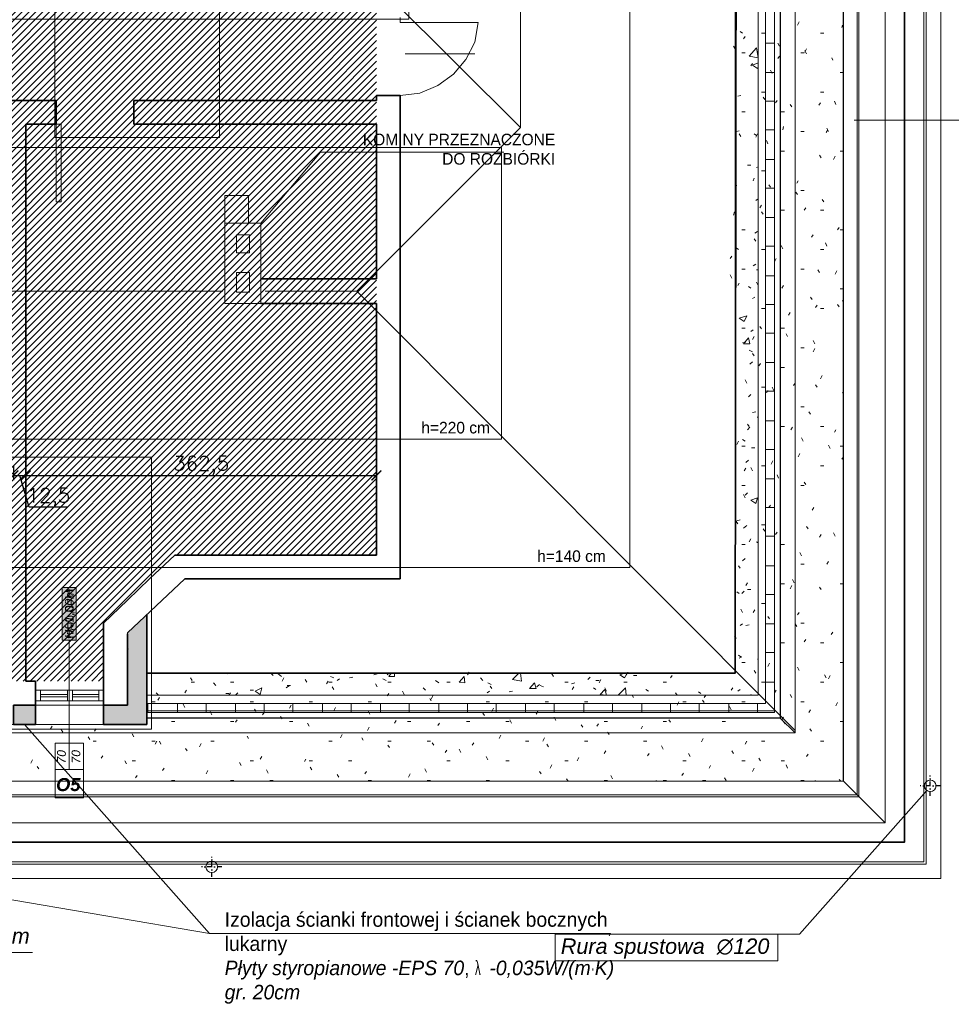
# Model space of a CAD drawing. Header units: millimetres. Extents: x -740 to 33545, y 5178 to 22494.
# Tile 61 of 250: x 10968 to 11931, y 5886 to 6903. Entities that reach past the tile are written whole.
import ezdxf
from ezdxf.lldxf.tags import DXFTag

# ---------------------------------------------------------------- set-up
doc = ezdxf.new("R2010")
doc.units = ezdxf.units.MM
doc.header["$MEASUREMENT"] = 0
doc.linetypes.add('AUSGEZOGEN', pattern=[0])
doc.linetypes.add('STRICHPUNKTX2', pattern=[2, 1, -0.5, 0, -0.5])
doc.layers.get('Defpoints').update_dxf_attribs({"color": 252})
doc.layers.add('_B___I__', color=252, linetype='AUSGEZOGEN')
for name, color, linetype, lineweight in [('A_istniejÄ…ce Ĺ›ciany', 252, 'Continuous', 35), ('A_izolacja', 252, 'Continuous', 9), ('A_l.przerywana', 252, 'ICAD_ISO03W100', 9), ('A_l.widokowa', 252, 'Continuous', 18), ('A_okna wymieniane', 252, 'Continuous', 15), ('A_opisy', 252, 'Continuous', 15), ('A_wymiarowanie', 252, 'Continuous', 9), ('k_wyburzenia widoczne', 252, 'PNEUMATIC2', 18), ('l. przerywana', 252, 'ICAD_ISO03W100', 9), ('l.przerywana', 252, 'ICAD_ISO03W100', 5), ('l.widokowa', 252, 'Continuous', 15), ('linia opisowa', 252, 'Continuous', 9), ('Nowe_820-G Rysunki Obrazki_Nr_piĂłra__101', 252, 'Continuous', 5), ('Nowe_820-G Rysunki Obrazki_Nr_piĂłra__19', 252, 'Continuous', 0), ('Nowe_820-G Rysunki Obrazki_Nr_piĂłra__22', 252, 'Continuous', 25), ('Nowe_820-G Rysunki Obrazki_Nr_piĂłra__23', 252, 'Continuous', 15), ('wymiarowanie', 252, 'Continuous', 9)]:
    doc.layers.add(name, color=color, linetype=linetype, lineweight=lineweight)
doc.layers.add('UWAGI_podĹ‚oga na legarachdo rozbiĂłrki', color=252, linetype='Continuous', lineweight=13, plot=False)
doc.styles.add('ARIALL', font='GOTHIC.TTF', dxfattribs={"height": 40})
doc.styles.add('styl1', font='arial.ttf', dxfattribs={"height": 15})
doc.styles.add('styl2', font='simplex.shx')
tags = doc.linetypes.add('ICAD_ISO03W100', pattern=[30, 12, -18]).pattern_tags.tags
tags[6:7] = [DXFTag(74, 4), DXFTag(75, 0), DXFTag(340, '0'), DXFTag(46, 1.0), DXFTag(50, 0.0), DXFTag(44, 0.0), DXFTag(45, 0.0)]
tags[4:5] = [DXFTag(74, 4), DXFTag(75, 0), DXFTag(340, '0'), DXFTag(46, 1.0), DXFTag(50, 0.0), DXFTag(44, 0.0), DXFTag(45, 0.0)]
doc.linetypes.add('PNEUMATIC2', pattern='A,0.5,-0.25,["//",Standard,S=0.2,R=0,X=-0.1,Y=-0.1],-0.25', length=1)
doc.dimstyles.new('Kopia I_1.100', dxfattribs={"dimtxt": 15, "dimasz": 10, "dimexe": 5, "dimexo": 1, "dimgap": 1.5, "dimtad": 1, "dimdec": 1, "dimrnd": 0.5, "dimtxsty": 'styl2', "dimblk": 'ARCHTICK', "dimcen": 5, "dimadec": 0, "dimazin": 0, "dimtfac": 1, "dimtdec": 1, "dimtmove": 0, "dimatfit": 3, "dimldrblk": 'ARCHTICK', "dimfxl": 0, "dimarcsym": 0})

# ---------------------------------------------------------------- blocks, each defined once
blk = doc.blocks.new('_ArchTick')
at = {"color": 0, "linetype": 'ByBlock', "const_width": 0.15}
blk.add_lwpolyline([(-0.5, -0.5), (0.5, 0.5)], dxfattribs=at)
blk = doc.blocks.new('*D1861')
at = {"layer": 'Defpoints', "color": 0}
for p in [(10961.5, 6451.3), (10974.2, 6451.3), (10974.2, 6432.5)]:
    blk.add_point(p, dxfattribs=at)
at = {"layer": 'wymiarowanie', "color": 0, "lineweight": -2}
for p, q in [((10961.5, 6442.5), (10961.5, 6427.5)), ((10974.2, 6442.5), (10974.2, 6427.5)), ((10961.5, 6432.5), (10974.2, 6432.5)), ((10977.7, 6399.6), (10967.8, 6432.5)), ((11017.3, 6399.6), (10977.7, 6399.6))]:
    blk.add_line(p, q, dxfattribs=at)
at = {"layer": 'wymiarowanie', "color": 0, "lineweight": -2, "xscale": 10, "yscale": 10, "zscale": 10, "rotation": 180}
blk.add_blockref('_ArchTick', (10961.5, 6432.5), dxfattribs=at)
at = {"layer": 'wymiarowanie', "color": 0, "lineweight": -2, "xscale": 10, "yscale": 10, "zscale": 10}
blk.add_blockref('_ArchTick', (10974.2, 6432.5), dxfattribs=at)
at = {"layer": 'wymiarowanie', "color": 0, "insert": (10997.5, 6409.6), "char_height": 15, "attachment_point": 5, "style": 'styl2'}
blk.add_mtext('12,5', dxfattribs=at)
blk = doc.blocks.new('*D1862')
at = {"layer": 'Defpoints', "color": 0}
for p in [(10974.2, 6451.3), (11336.5, 6448.4), (11336.5, 6432.5)]:
    blk.add_point(p, dxfattribs=at)
at = {"layer": 'wymiarowanie', "color": 0, "lineweight": -2}
for p, q in [((10974.2, 6442.5), (10974.2, 6427.5)), ((11336.5, 6442.5), (11336.5, 6427.5)), ((10974.2, 6432.5), (11336.5, 6432.5))]:
    blk.add_line(p, q, dxfattribs=at)
at = {"layer": 'wymiarowanie', "color": 0, "lineweight": -2, "xscale": 10, "yscale": 10, "zscale": 10, "rotation": 180}
blk.add_blockref('_ArchTick', (10974.2, 6432.5), dxfattribs=at)
at = {"layer": 'wymiarowanie', "color": 0, "lineweight": -2, "xscale": 10, "yscale": 10, "zscale": 10}
blk.add_blockref('_ArchTick', (11336.5, 6432.5), dxfattribs=at)
at = {"layer": 'wymiarowanie', "color": 0, "insert": (11155.4, 6442.6), "char_height": 15, "attachment_point": 5, "style": 'styl2'}
blk.add_mtext('362,5', dxfattribs=at)

msp = doc.modelspace()

# ---------------------------------------------------------------- hatches: boundary and pattern name
at = {"layer": 'A_izolacja'}
h = msp.add_hatch(dxfattribs=at)
h.set_pattern_fill('OCTAGON', color=256, scale=5, style=0)
h.set_pattern_definition([(315, (0, 1.45), (5.0000015, -1e-15), [2.05061, -5.02046]), (0, (1.45, 0), (5, 5), [2.1, -2.9]), (45, (3.55, 0), (6e-16, 5.0000015), [2.05061, -5.02046]), (135, (5, 3.55), (-5.0000015, 6e-16), [2.05061, -5.02046]), (225, (1.45, 5), (-1e-15, -5.0000015), [2.05061, -5.02046]), (270, (0, 3.55), (5, -5), [2.1, -2.9])])
h.paths.add_polyline_path([(10746.74, 6189.27), (10746.74, 6187.58), (10746.74, 6181.65), (10746.74, 6175.2), (10796.37, 6175.2), (10796.37, 6195.2), (10766.74, 6195.2), (10766.74, 6325.58), (10746.74, 6325.58), (10746.74, 6228.22), (10746.74, 6205.36), (10746.74, 6196.89)])
h.paths.add_polyline_path([(11054.61, 6175.2), (11099.16, 6175.2), (11099.16, 6181.65), (11099.16, 6187.58), (11099.16, 6189.27), (11099.16, 6196.89), (11099.16, 6205.36), (11099.16, 6228.22), (11099.16, 6288.56), (11079.16, 6269.7), (11079.16, 6254.46), (11079.16, 6195.2), (11054.61, 6195.2)])
h.paths.add_polyline_path([(10891.2, 6175.2), (10891.2, 6195.2), (10866.65, 6195.2), (10866.65, 6175.2)])
h.paths.add_polyline_path([(10984.33, 6175.2), (10984.33, 6195.2), (10961.47, 6195.2), (10961.47, 6175.2)])
at = {"layer": 'A_opisy', "ltscale": 0.3}
msp.add_hatch(color=256, dxfattribs=at).paths.add_polyline_path([(11011.74, 6316.75), (11011.74, 6262.2), (11026.35, 6262.2), (11026.35, 6316.75)])
msp.add_hatch(color=256, dxfattribs=at).paths.add_polyline_path([(11011.74, 6316.75), (11011.74, 6262.2), (11026.35, 6262.2), (11026.35, 6316.75)])
msp.add_hatch(color=256, dxfattribs=at).paths.add_polyline_path([(11011.74, 6316.75), (11011.74, 6262.2), (11026.35, 6262.2), (11026.35, 6316.75)])
msp.add_hatch(color=256, dxfattribs=at).paths.add_polyline_path([(11011.74, 6316.75), (11011.74, 6262.2), (11026.35, 6262.2), (11026.35, 6316.75)])
at = {"layer": 'UWAGI_podĹ‚oga na legarachdo rozbiĂłrki'}
h = msp.add_hatch(dxfattribs=at)
h.set_pattern_fill('ANSI31', color=256, scale=40, style=0)
h.paths.add_polyline_path([(10541.53, 6950.42), (10541.53, 6820.04), (11336.55, 6820.04), (11336.55, 6950.42), (11124.88, 6950.42), (11124.88, 7055.41), (11054.61, 7055.41), (11054.61, 6950.42)])
h = msp.add_hatch(dxfattribs=at)
h.set_pattern_fill('ANSI31', color=256, scale=40, style=0)
h.paths.add_polyline_path([(10566.08, 6820.04), (11336.55, 6820.04), (11336.55, 6350.14), (10566.08, 6350.14)])
h.paths.add_polyline_path([(11128.27, 6350.14), (10791.29, 6350.14), (10791.29, 6219.75), (11054.61, 6219.75), (11054.61, 6279.86)])

# ---------------------------------------------------------------- linework, layer by layer
at = {"layer": '_B___I__', "linetype": 'STRICHPUNKTX2', "ltscale": 5}
for p, q in [((11908.98, 6101.19), (11908.98, 6122.19)), ((11919.48, 6111.69), (11898.48, 6111.69)), ((11166.34, 6017.46), (11166.34, 6038.46)), ((11176.84, 6027.96), (11155.84, 6027.96))]:
    msp.add_line(p, q, dxfattribs=at)
at = {"layer": 'A_istniejÄ…ce Ĺ›ciany', "linetype": 'Continuous'}
for points in [[(11005.5, 6820.04), (10826.85, 6820.04)], [(11005.5, 6795.48), (11005.5, 6820.04)], [(11336.55, 6820.04), (11085.93, 6820.04)], [(11085.93, 6795.48), (11085.93, 6820.04)], [(11336.55, 6825.12), (11336.55, 6820.04)], [(11361.1, 6825.12), (11336.55, 6825.12)], [(11361.1, 6325.58), (11361.1, 6825.12)], [(10974.17, 6795.48), (11005.5, 6795.48)], [(10974.17, 6795.48), (10974.17, 6236.68)], [(11085.93, 6795.48), (11336.55, 6795.48)], [(11336.55, 6795.48), (11336.55, 6635.46)], [(11336.55, 6635.46), (11217.17, 6635.46)], [(11217.17, 6610.06), (11336.55, 6610.06)], [(11336.55, 6610.06), (11336.55, 6350.14)], [(11128.27, 6350.14), (11102.02, 6325.58)], [(11128.27, 6350.14), (11336.55, 6350.14)], [(11079.16, 6269.7), (11138.43, 6325.58)], [(11079.16, 6303.57), (11102.02, 6325.58)], [(11138.43, 6325.58), (11079.16, 6269.7)], [(11336.55, 6325.58), (11138.43, 6325.58)], [(11361.1, 6325.58), (11138.43, 6325.58)], [(11079.16, 6303.57), (11054.61, 6279.86)], [(11054.61, 6279.86), (11054.61, 6195.2)], [(10974.17, 6219.75), (10974.17, 6236.68)], [(10984.33, 6219.75), (10974.17, 6219.75)], [(10984.33, 6195.2), (10984.33, 6219.75)], [(10984.33, 6195.2), (10984.33, 6219.75)], [(10984.33, 6195.2), (10984.33, 6219.75)], [(10984.33, 6210.44), (10984.33, 6199.43)], [(10984.33, 6210.44), (10984.33, 6199.43)], [(10984.33, 6195.2), (10984.33, 6196.89)], [(10984.33, 6195.2), (10961.47, 6195.2)]]:
    msp.add_lwpolyline(points, dxfattribs=at)
at = {"layer": 'A_izolacja', "lineweight": 35}
msp.add_line((11054.61, 6195.2), (11054.61, 6175.2), dxfattribs=at)
for points in [[(11099.16, 6228.22), (11707.39, 6228.22), (11709.08, 7556.64), (11261.19, 7553.25), (11261.19, 7013.08), (11169.43, 7013.08)], [(11054.61, 6175.2), (11099.16, 6175.2), (11099.16, 6288.86)], [(11054.61, 6195.2), (11079.16, 6195.2), (11079.16, 6268.86)]]:
    msp.add_lwpolyline(points, dxfattribs=at)
msp.add_lwpolyline([(10961.47, 6195.2), (10984.33, 6195.2), (10984.33, 6175.2), (10961.47, 6175.2)], close=True, dxfattribs=at)
at = {"layer": 'A_l.przerywana', "lineweight": 35}
msp.add_lwpolyline([(8847.19, 7722.4), (8847.19, 6053.28), (11882.33, 6053.28), (11882.33, 7728.19), (11086.25, 7728.19), (11086.25, 7188.02), (9643.26, 7188.02), (9643.26, 7722.4)], close=True, dxfattribs=at)
at = {"layer": 'A_l.przerywana', "linetype": 'ICAD_ISO03W100', "lineweight": 13}
for points in [[(11819.15, 6116.46), (11819.15, 7665.01)], [(11862.33, 6073.28), (11862.33, 7665.01)], [(8910.37, 6116.46), (11819.15, 6116.46)], [(11819.15, 6116.46), (11862.33, 6073.28)], [(8867.19, 6073.28), (11819.15, 6073.28)]]:
    msp.add_lwpolyline(points, dxfattribs=at)
at = {"layer": 'A_l.przerywana', "ltscale": 0.5}
msp.add_lwpolyline([(10741.74, 6170.2), (11104.16, 6170.2), (11104.16, 6451.25), (10741.74, 6451.25)], close=True, dxfattribs=at)
at = {"layer": 'A_l.widokowa'}
for p in [(10796.37, 6175.2), (11061.38, 6175.2)]:
    msp.add_line(p, (11054.61, 6175.2), dxfattribs=at)
for points in [[(8809.69, 7759.9), (8809.69, 6015.78), (11919.83, 6015.78), (11919.83, 7765.69), (11048.75, 7765.69), (11048.75, 7225.52), (9680.76, 7225.52), (9680.76, 7759.9)], [(8824.69, 7744.9), (8824.69, 6030.78), (11904.83, 6030.78), (11904.83, 7750.69), (11063.75, 7750.69), (11063.75, 7210.52), (9665.76, 7210.52), (9665.76, 7744.9)], [(8827.19, 7742.4), (8827.19, 6033.28), (11902.33, 6033.28), (11902.33, 7748.19), (11066.25, 7748.19), (11066.25, 7208.02), (9663.26, 7208.02), (9663.26, 7742.4)], [(8894.25, 7675.33), (8894.25, 6100.34), (11835.26, 6100.34), (11835.26, 7681.13), (11133.32, 7681.13), (11133.32, 7140.95), (9596.19, 7140.95), (9596.19, 7675.33)], [(8896.25, 7673.33), (8896.25, 6102.34), (11833.26, 6102.34), (11833.26, 7679.13), (11135.32, 7679.13), (11135.32, 7138.95), (9594.19, 7138.95), (9594.19, 7673.33)]]:
    msp.add_lwpolyline(points, close=True, dxfattribs=at)
at = {"layer": 'A_okna wymieniane', "linetype": 'Continuous'}
for points in [[(10989.41, 6210.44), (10984.33, 6210.44)], [(11054.61, 6210.44), (10984.33, 6210.44)], [(10989.41, 6199.43), (10989.41, 6210.44)], [(10989.41, 6210.44), (10989.41, 6199.43)], [(10989.41, 6210.44), (11017.35, 6210.44)], [(11022.43, 6210.44), (11017.35, 6210.44)], [(11017.35, 6210.44), (11017.35, 6199.43)], [(11017.35, 6210.44), (11017.35, 6199.43)], [(11022.43, 6199.43), (11022.43, 6210.44)], [(11022.43, 6210.44), (11022.43, 6199.43)], [(11022.43, 6210.44), (11049.53, 6210.44)], [(11054.61, 6210.44), (11049.53, 6210.44)], [(11049.53, 6210.44), (11049.53, 6199.43)], [(11049.53, 6210.44), (11049.53, 6199.43)], [(11054.61, 6199.43), (11054.61, 6210.44)], [(11054.61, 6210.44), (11054.61, 6199.43)], [(10984.33, 6199.43), (10989.41, 6199.43)], [(10984.33, 6199.43), (11054.61, 6199.43)], [(11017.35, 6206.2), (10989.41, 6206.2)], [(10989.41, 6206.2), (10989.41, 6203.66)], [(10989.41, 6206.2), (10989.41, 6203.66)], [(11017.35, 6206.2), (10989.41, 6206.2)], [(10989.41, 6203.66), (11017.35, 6203.66)], [(10989.41, 6203.66), (11017.35, 6203.66)], [(11017.35, 6199.43), (10989.41, 6199.43)], [(11017.35, 6203.66), (11017.35, 6206.2)], [(11017.35, 6206.2), (11017.35, 6203.66)], [(11017.35, 6199.43), (11022.43, 6199.43)], [(11049.53, 6206.2), (11022.43, 6206.2)], [(11022.43, 6206.2), (11022.43, 6203.66)], [(11022.43, 6206.2), (11022.43, 6203.66)], [(11049.53, 6206.2), (11022.43, 6206.2)], [(11022.43, 6203.66), (11049.53, 6203.66)], [(11022.43, 6203.66), (11049.53, 6203.66)], [(11049.53, 6199.43), (11022.43, 6199.43)], [(11049.53, 6203.66), (11049.53, 6206.2)], [(11049.53, 6206.2), (11049.53, 6203.66)], [(11049.53, 6199.43), (11054.61, 6199.43)]]:
    msp.add_lwpolyline(points, dxfattribs=at)
at = {"layer": 'A_opisy'}
msp.add_line((11019.05, 6261.93), (11019.05, 6128.46), dxfattribs=at)
at = {"layer": 'A_opisy', "ltscale": 0.3}
for points in [[(11011.74, 6316.75), (11011.74, 6262.2), (11026.35, 6262.2), (11026.35, 6316.75)], [(11011.74, 6316.75), (11011.74, 6262.2), (11026.35, 6262.2), (11026.35, 6316.75)], [(11011.74, 6316.75), (11011.74, 6262.2), (11026.35, 6262.2), (11026.35, 6316.75)], [(11011.74, 6316.75), (11011.74, 6262.2), (11026.35, 6262.2), (11026.35, 6316.75)], [(11004.44, 6155.86), (11004.44, 6128.46), (11019.05, 6128.46), (11019.05, 6155.86)], [(11019.05, 6155.86), (11019.05, 6128.46), (11033.65, 6128.46), (11033.65, 6155.86)], [(11033.65, 6128.46), (11033.65, 6099.25), (11004.44, 6099.25), (11004.44, 6128.46)]]:
    msp.add_lwpolyline(points, close=True, dxfattribs=at)
at = {"layer": 'A_wymiarowanie'}
for p, q in [((12145.29, 6799.7), (11830.41, 6799.69)), ((11468.28, 6766.52), (11278.8, 6766.52))]:
    msp.add_line(p, q, dxfattribs=at)
at = {"layer": 'k_wyburzenia widoczne', "ltscale": 15}
for points in [[(11179.91, 6721.82), (11179.91, 6693.04)], [(11204.47, 6721.82), (11179.91, 6721.82)], [(11204.47, 6693.04), (11204.47, 6721.82)], [(11217.17, 6693.04), (11179.91, 6693.04)], [(11179.91, 6693.04), (11179.91, 6610.06)], [(11179.91, 6693.04), (11204.47, 6693.04)], [(11217.17, 6610.06), (11217.17, 6693.04)], [(11191.77, 6662.56), (11191.77, 6681.18)], [(11191.77, 6681.18), (11205.31, 6681.18)], [(11205.31, 6681.18), (11205.31, 6662.56)], [(11205.31, 6662.56), (11191.77, 6662.56)], [(11191.77, 6621.92), (11191.77, 6642.24)], [(11191.77, 6642.24), (11205.31, 6642.24)], [(11205.31, 6642.24), (11205.31, 6621.92)], [(11217.17, 6635.46), (11217.17, 6610.06)], [(11205.31, 6621.92), (11191.77, 6621.92)], [(11179.91, 6610.06), (11217.17, 6610.06)]]:
    msp.add_lwpolyline(points, dxfattribs=at)
at = {"layer": 'l. przerywana', "ltscale": 0.2}
for centre in [(11908.98, 6111.69), (11166.34, 6027.96)]:
    msp.add_circle(centre, 6, dxfattribs=at)
at = {"layer": 'l.przerywana'}
for p, q in [((11485.33, 6791.9), (11485.33, 7331.19)), ((11200.47, 7076.76), (11485.33, 6791.9)), ((11485.33, 6791.9), (11316.27, 6622.85)), ((11177.65, 6622.85), (10552.97, 6622.85)), ((11316.27, 6622.85), (11769.34, 6168.93))]:
    msp.add_line(p, q, dxfattribs=at)
msp.add_lwpolyline([(9904.19, 7702.4), (8867.19, 7702.4), (8867.19, 6073.28), (11862.33, 6073.28), (11862.33, 7708.19), (11106.25, 7708.19), (11106.25, 7168.02), (9904.19, 7168.02), (9904.19, 7702.4), (8867.19, 7702.4)], dxfattribs=at)
msp.add_lwpolyline([(9904.19, 7702.4), (8867.19, 7702.4), (8867.19, 6073.28), (11862.33, 6073.28), (11862.33, 7708.19), (11106.25, 7708.19), (11106.25, 7168.02), (9904.19, 7168.02), (9904.19, 7702.4), (8867.19, 7702.4)], dxfattribs=at)
for points in [[(8910.51, 7659.07), (8910.51, 6116.61), (11819, 6116.61), (11819, 7664.86), (11149.58, 7664.86), (11149.58, 7124.69), (9860.86, 7124.69), (9860.86, 7659.07)], [(9131.06, 7438.52), (9131.06, 6337.16), (11598.45, 6337.16), (11598.45, 7444.31), (11370.13, 7444.31), (11370.13, 6904.14), (9353.84, 6904.14), (9353.84, 7438.52)], [(9263.86, 6771.34), (9263.86, 6469.96), (11465.65, 6469.96), (11465.65, 6771.34)]]:
    msp.add_lwpolyline(points, close=True, dxfattribs=at)
at = {"layer": 'l.przerywana', "ltscale": 0.5}
msp.add_lwpolyline([(11004.21, 7104.96), (11174.43, 7104.96), (11174.43, 6781.76), (11004.21, 6781.76)], close=True, dxfattribs=at)
at = {"layer": 'l.widokowa', "linetype": 'Continuous', "lineweight": 9}
msp.add_line((11316.27, 6622.85), (11221.6, 6622.85), dxfattribs=at)
at = {"layer": 'Nowe_820-G Rysunki Obrazki_Nr_piĂłra__101', "linetype": 'Continuous', "lineweight": 5}
for points in [[(11769.19, 6166.41), (11769.19, 7615.06)], [(11748.03, 7593.89), (11748.03, 6187.58)], [(11738.71, 7584.58), (11738.71, 6196.89)], [(11731.09, 7576.11), (11731.09, 6205.36)], [(11361.1, 6900.47), (11441.53, 6900.47)], [(11441.53, 6900.47), (11438.15, 6880.15)], [(11712.47, 6891.16), (11715.01, 6889.46)], [(11438.15, 6880.15), (11428.83, 6862.37)], [(11738.71, 6879.3), (11748.03, 6879.3)], [(11721.78, 6865.76), (11729.4, 6874.22)], [(11731.09, 6864.06), (11729.4, 6874.22)], [(11366.18, 6868.3), (11438.15, 6868.3)], [(11428.83, 6862.37), (11416.13, 6847.13)], [(11721.78, 6865.76), (11731.09, 6864.06)], [(11725.17, 6856.44), (11731.09, 6858.98)], [(11725.17, 6856.44), (11730.25, 6853.06)], [(11730.25, 6853.06), (11731.09, 6853.9)], [(11738.71, 6848.82), (11748.03, 6848.82)], [(11416.13, 6847.13), (11400.05, 6835.28)], [(11400.05, 6835.28), (11381.42, 6827.66)], [(11381.42, 6827.66), (11361.1, 6825.12)], [(11709.93, 6824.27), (11713.31, 6825.12)], [(11738.71, 6819.19), (11748.03, 6819.19)], [(11708.23, 6787.86), (11711.62, 6788.71)], [(11738.71, 6789.56), (11748.03, 6789.56)], [(11707.39, 6785.32), (11708.23, 6786.17)], [(11707.39, 6784.48), (11708.23, 6786.17)], [(11726.86, 6785.32), (11729.4, 6783.63)], [(11738.71, 6759.08), (11748.03, 6759.08)], [(11720.09, 6753.15), (11723.47, 6753.15)], [(11729.4, 6750.61), (11731.09, 6751.46)], [(11707.39, 6732.83), (11709.08, 6731.98)], [(11738.71, 6729.44), (11748.03, 6729.44)], [(11728.55, 6716.74), (11731.09, 6718.44)], [(11738.71, 6698.96), (11748.03, 6698.96)], [(11727.71, 6682.88), (11730.25, 6684.57)], [(11708.23, 6667.64), (11710.77, 6665.94)], [(11738.71, 6669.33), (11748.03, 6669.33)], [(11708.23, 6644.78), (11707.39, 6649.01)], [(11707.39, 6644.78), (11708.23, 6644.78)], [(11726.01, 6649.01), (11728.55, 6650.7)], [(11729.4, 6644.78), (11731.09, 6644.78)], [(11738.71, 6638.85), (11748.03, 6638.85)], [(11720.93, 6627.84), (11723.47, 6626.15)], [(11725.17, 6615.14), (11727.71, 6616.84)], [(11738.71, 6609.22), (11748.03, 6609.22)], [(11711.62, 6594.82), (11719.24, 6597.36)], [(11711.62, 6594.82), (11716.7, 6591.44)], [(11716.7, 6591.44), (11719.24, 6597.36)], [(11715.85, 6568.58), (11720.93, 6574.5)], [(11722.63, 6568.58), (11720.93, 6574.5)], [(11723.47, 6581.28), (11726.01, 6582.97)], [(11738.71, 6579.58), (11748.03, 6579.58)], [(11715.01, 6569.42), (11718.39, 6570.27)], [(11715.85, 6568.58), (11722.63, 6568.58)], [(11721.78, 6561.8), (11725.17, 6560.11)], [(11722.63, 6547.41), (11725.17, 6549.95)], [(11738.71, 6549.1), (11748.03, 6549.1)], [(11720.93, 6513.54), (11723.47, 6516.08)], [(11738.71, 6519.47), (11748.03, 6519.47)], [(11725.17, 6497.46), (11728.55, 6498.3)], [(11730.25, 6492.38), (11731.09, 6493.22)], [(11730.25, 6492.38), (11731.09, 6492.38)], [(11720.09, 6479.68), (11722.63, 6482.22)], [(11738.71, 6488.99), (11748.03, 6488.99)], [(11715.01, 6469.52), (11717.55, 6467.82)], [(11724.32, 6461.05), (11727.71, 6461.05)], [(11738.71, 6459.36), (11748.03, 6459.36)], [(11718.39, 6445.81), (11720.93, 6448.35)], [(11738.71, 6428.88), (11748.03, 6428.88)], [(11717.55, 6411.94), (11720.09, 6414.48)], [(11723.47, 6406.86), (11730.25, 6409.4)], [(11723.47, 6406.86), (11728.55, 6403.48)], [(11728.55, 6403.48), (11730.25, 6409.4)], [(11738.71, 6399.24), (11748.03, 6399.24)], [(11709.08, 6385.7), (11712.47, 6386.54)], [(11715.85, 6378.08), (11719.24, 6380.62)], [(11729.4, 6363.68), (11731.09, 6362.84)], [(11738.71, 6369.61), (11748.03, 6369.61)], [(11715.01, 6344.21), (11717.55, 6346.75)], [(11738.71, 6339.13), (11748.03, 6339.13)], [(11709.08, 6312.04), (11711.62, 6310.34)], [(11714.16, 6310.34), (11716.7, 6312.88)], [(11720.09, 6314.58), (11723.47, 6314.58)], [(11738.71, 6309.5), (11748.03, 6309.5)], [(11712.47, 6277.32), (11715.01, 6279.02)], [(11738.71, 6279.02), (11748.03, 6279.02)], [(11718.39, 6277.32), (11721.78, 6278.17)], [(11079.16, 6266.32), (11079.16, 6236.68)], [(11738.71, 6249.38), (11748.03, 6249.38)], [(11710.77, 6246.84), (11713.31, 6245.15)], [(11711.62, 6243.46), (11714.16, 6245.15)], [(11730.25, 6242.61), (11731.09, 6242.61)], [(11182.45, 6228.22), (11183.3, 6227.37)], [(11227.33, 6228.22), (11229.87, 6225.68)], [(11347.55, 6226.52), (11349.25, 6228.22)], [(11349.25, 6224.83), (11351.79, 6228.22)], [(11355.17, 6224.83), (11355.17, 6228.22)], [(11477.09, 6221.44), (11483.87, 6228.22)], [(11486.41, 6219.75), (11485.56, 6228.22)], [(11588.01, 6226.52), (11593.09, 6228.22)], [(11593.09, 6223.14), (11595.63, 6228.22)], [(11168.06, 6218.06), (11170.6, 6215.52)], [(11234.95, 6227.37), (11238.33, 6224.83)], [(11289.13, 6224.83), (11292.52, 6223.14)], [(11295.91, 6220.6), (11298.45, 6222.29)], [(11308.61, 6223.14), (11311.99, 6223.98)], [(11334.01, 6226.52), (11337.39, 6227.37)], [(11343.32, 6222.29), (11346.71, 6220.6)], [(11349.25, 6224.83), (11355.17, 6224.83)], [(11397.51, 6220.6), (11400.89, 6218.06)], [(11422.06, 6218.9), (11427.14, 6224.83)], [(11422.06, 6218.9), (11427.99, 6218.06)], [(11427.99, 6218.06), (11427.14, 6224.83)], [(11444.07, 6223.14), (11446.61, 6220.6)], [(11451.69, 6218.06), (11455.08, 6216.36)], [(11477.09, 6221.44), (11486.41, 6219.75)], [(11494.87, 6212.13), (11499.95, 6218.06)], [(11501.65, 6212.13), (11499.95, 6218.06)], [(11538.05, 6217.21), (11541.44, 6218.06)], [(11554.99, 6221.44), (11557.53, 6223.98)], [(11563.45, 6220.6), (11566.84, 6220.6)], [(11588.01, 6226.52), (11593.09, 6223.14)], [(11602.4, 6225.68), (11605.79, 6225.68)], [(11738.71, 6218.9), (11748.03, 6218.9)], [(11108.79, 6207.9), (11111.33, 6205.36)], [(11180.76, 6207.05), (11184.15, 6207.05)], [(11190.92, 6205.36), (11193.46, 6207.9)], [(11206.16, 6210.44), (11209.55, 6210.44)], [(11211.24, 6209.59), (11218.01, 6212.98)], [(11211.24, 6209.59), (11216.32, 6206.2)], [(11216.32, 6206.2), (11218.01, 6212.98)], [(11243.41, 6212.98), (11246.8, 6215.52)], [(11244.26, 6215.52), (11247.65, 6215.52)], [(11384.81, 6212.98), (11387.35, 6210.44)], [(11450.85, 6207.9), (11453.39, 6209.59)], [(11473.71, 6208.74), (11477.09, 6209.59)], [(11494.87, 6212.13), (11501.65, 6212.13)], [(11502.49, 6213.82), (11505.03, 6216.36)], [(11505.88, 6215.52), (11509.27, 6213.82)], [(11560.91, 6212.98), (11563.45, 6211.28)], [(11567.69, 6206.2), (11572.77, 6211.28)], [(11574.46, 6205.36), (11572.77, 6211.28)], [(11586.31, 6205.36), (11593.93, 6212.98)], [(11594.78, 6205.36), (11593.93, 6212.98)], [(11615.1, 6211.28), (11617.64, 6209.59)], [(11669.29, 6208.74), (11671.83, 6207.05)], [(11709.93, 6209.59), (11712.47, 6211.28)], [(11731.09, 6205.36), (11099.16, 6205.36)], [(11738.71, 6196.89), (11099.16, 6196.89)], [(11100.33, 6187.58), (11100.33, 6196.89)], [(11130.81, 6187.58), (11130.81, 6196.89)], [(11160.44, 6187.58), (11160.44, 6196.89)], [(11190.92, 6187.58), (11190.92, 6196.89)], [(11220.55, 6187.58), (11220.55, 6196.89)], [(11250.19, 6187.58), (11250.19, 6196.89)], [(11280.67, 6187.58), (11280.67, 6196.89)], [(11310.3, 6187.58), (11310.3, 6196.89)], [(11340.78, 6187.58), (11340.78, 6196.89)], [(11370.41, 6187.58), (11370.41, 6196.89)], [(11400.89, 6187.58), (11400.89, 6196.89)], [(11430.53, 6187.58), (11430.53, 6196.89)], [(11460.16, 6187.58), (11460.16, 6196.89)], [(11490.64, 6187.58), (11490.64, 6196.89)], [(11520.27, 6187.58), (11520.27, 6196.89)], [(11550.75, 6187.58), (11550.75, 6196.89)], [(11567.69, 6206.2), (11574.46, 6205.36)], [(11580.39, 6187.58), (11580.39, 6196.89)], [(11610.87, 6187.58), (11610.87, 6196.89)], [(11640.5, 6187.58), (11640.5, 6196.89)], [(11670.13, 6187.58), (11670.13, 6196.89)], [(11700.61, 6187.58), (11700.61, 6196.89)], [(11723.47, 6206.2), (11725.17, 6205.36)], [(11730.25, 6187.58), (11730.25, 6196.89)], [(11054.61, 6195.2), (10984.33, 6195.2)], [(11099.16, 6189.27), (11748.03, 6189.27)], [(11748.03, 6187.58), (11099.16, 6187.58)], [(11753.95, 6181.65), (11769.19, 6166.41)], [(8960.32, 6166.41), (11769.19, 6166.41)]]:
    msp.add_lwpolyline(points, dxfattribs=at)
at = {"layer": 'Nowe_820-G Rysunki Obrazki_Nr_piĂłra__19', "linetype": 'Continuous', "lineweight": 0}
for points in [[(11773.43, 6901.32), (11771.73, 6897.93)], [(11734.48, 6889.46), (11737.87, 6889.46)], [(11795.44, 6889.46), (11798.83, 6889.46)], [(11818.3, 6897.93), (11817.45, 6895.39)], [(11717.55, 6886.08), (11715.85, 6883.54)], [(11753.11, 6875.92), (11751.41, 6879.3)], [(11707.39, 6873.38), (11705.69, 6875.92)], [(11714.16, 6869.14), (11717.55, 6869.14)], [(11775.12, 6869.14), (11778.51, 6869.14)], [(11781.05, 6873.38), (11779.35, 6869.99)], [(11781.05, 6868.3), (11779.35, 6871.68)], [(11753.11, 6865.76), (11751.41, 6863.22)], [(11808.14, 6861.52), (11807.29, 6864.06)], [(11725.17, 6858.14), (11723.47, 6855.6)], [(11745.49, 6847.98), (11743.79, 6851.36)], [(11815.76, 6848.82), (11819.15, 6848.82)], [(11734.48, 6828.5), (11737.87, 6828.5)], [(11795.44, 6828.5), (11798.83, 6828.5)], [(11737.87, 6820.88), (11736.17, 6823.42)], [(11750.57, 6820.04), (11748.87, 6817.5)], [(11811.53, 6815.8), (11809.83, 6819.19)], [(11714.16, 6808.18), (11717.55, 6808.18)], [(11754.8, 6808.18), (11758.19, 6808.18)], [(11765.81, 6813.26), (11764.11, 6815.8)], [(11795.44, 6817.5), (11793.75, 6814.96)], [(11757.34, 6792.94), (11756.49, 6789.56)], [(11775.12, 6787.86), (11778.51, 6787.86)], [(11803.06, 6789.56), (11801.37, 6787.02)], [(11803.91, 6787.86), (11802.21, 6791.25)], [(11713.31, 6782.78), (11711.62, 6785.32)], [(11730.25, 6785.32), (11728.55, 6781.94)], [(11741.25, 6775.16), (11739.56, 6778.55)], [(11754.8, 6767.54), (11758.19, 6767.54)], [(11815.76, 6767.54), (11819.15, 6767.54)], [(11796.29, 6760.77), (11794.59, 6763.31)], [(11810.68, 6762.46), (11808.99, 6759.08)], [(11734.48, 6747.22), (11737.87, 6747.22)], [(11726.86, 6739.6), (11726.01, 6737.06)], [(11772.58, 6737.06), (11770.89, 6734.52)], [(11743.79, 6730.29), (11742.1, 6732.83)], [(11775.12, 6726.9), (11778.51, 6726.9)], [(11771.73, 6722.67), (11770.04, 6725.21)], [(11798.83, 6715.05), (11797.13, 6717.59)], [(11734.48, 6711.66), (11732.79, 6709.12)], [(11754.8, 6706.58), (11758.19, 6706.58)], [(11780.2, 6709.12), (11778.51, 6706.58)], [(11795.44, 6706.58), (11798.83, 6706.58)], [(11706.54, 6704.89), (11705.69, 6701.5)], [(11736.17, 6702.35), (11734.48, 6704.89)], [(11714.16, 6686.26), (11717.55, 6686.26)], [(11814.91, 6688.8), (11813.22, 6686.26)], [(11815.76, 6686.26), (11819.15, 6686.26)], [(11728.55, 6674.41), (11726.86, 6676.95)], [(11787.82, 6681.18), (11786.13, 6678.64)], [(11734.48, 6665.94), (11737.87, 6665.94)], [(11756.49, 6666.79), (11754.8, 6670.18)], [(11795.44, 6665.94), (11798.83, 6665.94)], [(11802.21, 6669.33), (11800.52, 6672.72)], [(11704, 6659.17), (11702.31, 6656.63)], [(11749.72, 6656.63), (11748.03, 6653.24)], [(11714.16, 6645.62), (11717.55, 6645.62)], [(11775.12, 6645.62), (11778.51, 6645.62)], [(11794.59, 6642.24), (11792.9, 6644.78)], [(11704, 6636.31), (11702.31, 6639.7)], [(11812.37, 6643.93), (11810.68, 6640.54)], [(11711.62, 6631.23), (11709.93, 6628.69)], [(11731.09, 6628.69), (11729.4, 6632.08)], [(11757.34, 6628.69), (11755.65, 6626.15)], [(11815.76, 6625.3), (11819.15, 6625.3)], [(11786.97, 6614.3), (11785.28, 6616.84)], [(11819.15, 6615.14), (11818.3, 6612.6)], [(11734.48, 6604.98), (11737.87, 6604.98)], [(11792.05, 6608.37), (11790.36, 6605.83)], [(11795.44, 6604.98), (11798.83, 6604.98)], [(11814.91, 6606.68), (11813.22, 6609.22)], [(11764.11, 6600.75), (11762.42, 6598.21)], [(11714.16, 6584.66), (11717.55, 6584.66)], [(11734.48, 6583.82), (11732.79, 6586.36)], [(11754.8, 6584.66), (11758.19, 6584.66)], [(11726.86, 6576.2), (11725.17, 6572.81)], [(11761.57, 6576.2), (11759.88, 6578.74)], [(11775.12, 6564.34), (11778.51, 6564.34)], [(11789.51, 6568.58), (11787.82, 6571.96)], [(11789.51, 6563.5), (11787.82, 6560.11)], [(11726.86, 6555.88), (11725.17, 6558.42)], [(11733.63, 6548.26), (11731.94, 6545.72)], [(11754.8, 6544.02), (11758.19, 6544.02)], [(11797.13, 6535.56), (11795.44, 6532.17)], [(11719.24, 6527.94), (11717.55, 6531.32)], [(11734.48, 6523.7), (11737.87, 6523.7)], [(11747.18, 6520.32), (11745.49, 6523.7)], [(11769.19, 6527.94), (11767.5, 6525.4)], [(11792.05, 6523.7), (11790.36, 6526.24)], [(11741.25, 6520.32), (11739.56, 6517.78)], [(11819.15, 6516.93), (11818.3, 6518.62)], [(11775.12, 6503.38), (11778.51, 6503.38)], [(11785.28, 6495.76), (11783.59, 6498.3)], [(11721.78, 6483.06), (11720.09, 6485.6)], [(11754.8, 6483.06), (11758.19, 6483.06)], [(11766.65, 6482.22), (11764.96, 6479.68)], [(11795.44, 6483.06), (11798.83, 6483.06)], [(11811.53, 6479.68), (11809.83, 6477.14)], [(11710.77, 6467.82), (11709.08, 6464.44)], [(11714.16, 6462.74), (11717.55, 6462.74)], [(11777.66, 6467.82), (11775.97, 6471.21)], [(11805.6, 6460.2), (11803.91, 6463.59)], [(11815.76, 6462.74), (11819.15, 6462.74)], [(11774.27, 6455.12), (11772.58, 6451.74)], [(11819.15, 6451.74), (11817.45, 6449.2)], [(11734.48, 6442.42), (11737.87, 6442.42)], [(11746.33, 6447.5), (11744.64, 6444.12)], [(11795.44, 6442.42), (11798.83, 6442.42)], [(11718.39, 6439.88), (11716.7, 6437.34)], [(11725.17, 6437.34), (11723.47, 6440.73)], [(11752.26, 6429.72), (11750.57, 6433.11)], [(11714.16, 6422.1), (11717.55, 6422.1)], [(11775.12, 6422.1), (11778.51, 6422.1)], [(11780.2, 6422.95), (11778.51, 6425.49)], [(11717.55, 6409.4), (11715.85, 6412.79)], [(11743.79, 6401.78), (11742.1, 6399.24)], [(11788.67, 6399.24), (11786.97, 6396.7)], [(11709.93, 6382.31), (11708.23, 6384.85)], [(11734.48, 6381.46), (11737.87, 6381.46)], [(11737.87, 6374.69), (11736.17, 6377.23)], [(11750.57, 6373.84), (11748.87, 6371.3)], [(11782.74, 6377.23), (11781.05, 6379.77)], [(11796.29, 6371.3), (11794.59, 6368.76)], [(11810.68, 6369.61), (11808.99, 6373)], [(11714.16, 6361.14), (11717.55, 6361.14)], [(11723.47, 6367.07), (11721.78, 6363.68)], [(11754.8, 6361.14), (11758.19, 6361.14)], [(11775.97, 6349.29), (11774.27, 6352.68)], [(11775.12, 6340.82), (11778.51, 6340.82)], [(11803.91, 6343.36), (11802.21, 6340.82)], [(11712.47, 6336.59), (11710.77, 6339.13)], [(11720.09, 6321.35), (11718.39, 6318.81)], [(11754.8, 6320.5), (11758.19, 6320.5)], [(11768.35, 6321.35), (11766.65, 6324.74)], [(11815.76, 6320.5), (11819.15, 6320.5)], [(11765.81, 6318.81), (11764.11, 6315.42)], [(11796.29, 6314.58), (11794.59, 6317.12)], [(11734.48, 6300.18), (11737.87, 6300.18)], [(11715.01, 6290.87), (11713.31, 6294.26)], [(11727.71, 6293.41), (11726.01, 6290.87)], [(11773.43, 6290.87), (11771.73, 6288.33)], [(11742.95, 6284.1), (11741.25, 6286.64)], [(11770.89, 6276.48), (11769.19, 6279.02)], [(11775.12, 6279.86), (11778.51, 6279.86)], [(11808.14, 6270.55), (11806.45, 6268.01)], [(11708.23, 6263.78), (11706.54, 6266.32)], [(11754.8, 6259.54), (11758.19, 6259.54)], [(11780.2, 6262.93), (11778.51, 6260.39)], [(11795.44, 6259.54), (11798.83, 6259.54)], [(11080.01, 6252.77), (11079.16, 6254.46)], [(11714.16, 6239.22), (11717.55, 6239.22)], [(11742.95, 6238.38), (11741.25, 6234.99)], [(11815.76, 6239.22), (11819.15, 6239.22)], [(11432.22, 6229.06), (11430.53, 6226.52)], [(11596.47, 6229.06), (11594.78, 6225.68)], [(11728.55, 6228.22), (11726.86, 6230.76)], [(11773.43, 6230.76), (11771.73, 6234.14)], [(11146.05, 6220.6), (11144.35, 6223.14)], [(11145.2, 6218.9), (11148.59, 6218.9)], [(11185.84, 6218.9), (11189.23, 6218.9)], [(11240.87, 6223.14), (11239.18, 6219.75)], [(11264.58, 6218.9), (11262.89, 6221.44)], [(11286.59, 6219.75), (11284.9, 6217.21)], [(11287.44, 6218.9), (11290.83, 6218.9)], [(11348.4, 6218.9), (11351.79, 6218.9)], [(11409.36, 6218.9), (11412.75, 6218.9)], [(11519.43, 6224.83), (11517.73, 6227.37)], [(11531.28, 6218.9), (11534.67, 6218.9)], [(11568.53, 6221.44), (11566.84, 6218.06)], [(11592.24, 6218.9), (11595.63, 6218.9)], [(11632.88, 6218.9), (11636.27, 6218.9)], [(11642.19, 6225.68), (11640.5, 6223.14)], [(11734.48, 6218.9), (11737.87, 6218.9)], [(11795.44, 6218.9), (11798.83, 6218.9)], [(11801.37, 6223.14), (11799.67, 6226.52)], [(11805.6, 6225.68), (11803.91, 6222.29)], [(11140.12, 6210.44), (11138.43, 6207.9)], [(11185.84, 6207.9), (11184.15, 6205.36)], [(11292.52, 6211.28), (11290.83, 6213.82)], [(11337.39, 6213.82), (11335.7, 6217.21)], [(11349.25, 6207.05), (11347.55, 6204.51)], [(11365.33, 6206.2), (11363.64, 6209.59)], [(11455.93, 6212.13), (11454.23, 6214.67)], [(11540.59, 6213.82), (11538.9, 6211.28)], [(11574.46, 6209.59), (11572.77, 6212.98)], [(11647.27, 6205.36), (11645.58, 6207.9)], [(11704.85, 6212.98), (11703.15, 6210.44)], [(11749.72, 6210.44), (11748.03, 6207.9)], [(11104.56, 6198.58), (11107.95, 6198.58)], [(11112.18, 6202.82), (11110.49, 6200.28)], [(11206.16, 6198.58), (11209.55, 6198.58)], [(11267.12, 6198.58), (11270.51, 6198.58)], [(11328.08, 6198.58), (11331.47, 6198.58)], [(11393.27, 6199.43), (11391.58, 6201.97)], [(11394.97, 6204.51), (11393.27, 6201.12)], [(11450, 6198.58), (11453.39, 6198.58)], [(11510.96, 6198.58), (11514.35, 6198.58)], [(11551.6, 6198.58), (11554.99, 6198.58)], [(11602.4, 6202.82), (11600.71, 6205.36)], [(11648.97, 6198.58), (11647.27, 6195.2)], [(11653.2, 6198.58), (11656.59, 6198.58)], [(11675.21, 6197.74), (11673.52, 6200.28)], [(11676.91, 6205.36), (11675.21, 6202.82)], [(11714.16, 6198.58), (11717.55, 6198.58)], [(11765.81, 6202.82), (11764.11, 6206.2)], [(11775.12, 6198.58), (11778.51, 6198.58)], [(11813.22, 6197.74), (11811.53, 6194.35)], [(11138.43, 6192.66), (11136.73, 6196.04)], [(11166.37, 6185.04), (11164.67, 6188.42)], [(11212.09, 6188.42), (11210.39, 6190.96)], [(11220.55, 6187.58), (11218.86, 6185.04)], [(11248.49, 6195.2), (11246.8, 6191.81)], [(11294.21, 6192.66), (11292.52, 6189.27)], [(11329.77, 6185.88), (11328.08, 6189.27)], [(11448.31, 6184.19), (11446.61, 6186.73)], [(11457.62, 6191.81), (11455.93, 6188.42)], [(11503.34, 6188.42), (11501.65, 6185.88)], [(11703.15, 6190.12), (11701.46, 6193.5)], [(11785.28, 6190.12), (11783.59, 6187.58)], [(11124.88, 6178.26), (11128.27, 6178.26)], [(11185.84, 6178.26), (11189.23, 6178.26)], [(11192.61, 6179.96), (11190.92, 6177.42)], [(11239.18, 6180.8), (11237.49, 6183.34)], [(11246.8, 6178.26), (11250.19, 6178.26)], [(11267.12, 6173.18), (11265.43, 6176.57)], [(11356.87, 6179.11), (11355.17, 6176.57)], [(11368.72, 6178.26), (11372.11, 6178.26)], [(11401.74, 6176.57), (11400.05, 6174.03)], [(11429.68, 6178.26), (11433.07, 6178.26)], [(11470.32, 6178.26), (11473.71, 6178.26)], [(11476.25, 6176.57), (11474.55, 6179.96)], [(11521.97, 6179.11), (11520.27, 6182.5)], [(11571.92, 6178.26), (11575.31, 6178.26)], [(11632.88, 6178.26), (11636.27, 6178.26)], [(11640.5, 6177.42), (11638.81, 6179.96)], [(11693.84, 6178.26), (11697.23, 6178.26)], [(11757.34, 6182.5), (11755.65, 6179.96)], [(11759.03, 6175.72), (11757.34, 6178.26)], [(11815.76, 6178.26), (11819.15, 6178.26)], [(11001.27, 6173.18), (10999.57, 6170.64)], [(11012.27, 6167.26), (11010.58, 6169.8)], [(11046.99, 6170.64), (11045.29, 6168.1)], [(11328.93, 6172.34), (11327.23, 6168.95)], [(11549.91, 6172.34), (11548.21, 6174.88)], [(11565.99, 6175.72), (11564.3, 6173.18)], [(11577, 6164.72), (11575.31, 6167.26)], [(11611.71, 6173.18), (11610.02, 6170.64)], [(11786.13, 6168.1), (11784.43, 6170.64)], [(11040.21, 6159.64), (11038.52, 6162.18)], [(11043.6, 6157.94), (11046.99, 6157.94)], [(11085.93, 6162.18), (11084.24, 6165.56)], [(11104.56, 6157.94), (11107.95, 6157.94)], [(11109.64, 6157.94), (11107.95, 6154.56)], [(11113.87, 6154.56), (11112.18, 6157.94)], [(11165.52, 6157.94), (11168.91, 6157.94)], [(11204.47, 6160.48), (11202.77, 6163.02)], [(11287.44, 6157.94), (11290.83, 6157.94)], [(11300.99, 6164.72), (11299.29, 6161.33)], [(11323, 6158.79), (11321.31, 6161.33)], [(11348.4, 6157.94), (11351.79, 6157.94)], [(11389.04, 6157.94), (11392.43, 6157.94)], [(11395.81, 6153.71), (11394.12, 6156.25)], [(11437.3, 6156.25), (11435.61, 6153.71)], [(11465.24, 6163.87), (11463.55, 6160.48)], [(11490.64, 6157.94), (11494.03, 6157.94)], [(11510.11, 6161.33), (11508.42, 6157.94)], [(11551.6, 6157.94), (11554.99, 6157.94)], [(11612.56, 6157.94), (11615.95, 6157.94)], [(11674.37, 6160.48), (11672.67, 6157.1)], [(11719.24, 6157.94), (11717.55, 6154.56)], [(11734.48, 6157.94), (11737.87, 6157.94)], [(11795.44, 6157.94), (11798.83, 6157.94)], [(11140.97, 6147.78), (11139.27, 6150.32)], [(11155.36, 6155.4), (11153.67, 6152.02)], [(11350.09, 6151.17), (11348.4, 6153.71)], [(11409.36, 6148.63), (11407.67, 6146.09)], [(11423.75, 6146.09), (11422.06, 6149.48)], [(11514.35, 6152.02), (11512.65, 6154.56)], [(11573.61, 6147.78), (11571.92, 6145.24)], [(11632.88, 6149.48), (11631.19, 6152.86)], [(11705.69, 6145.24), (11704, 6147.78)], [(10980.95, 6138.47), (10979.25, 6135.08)], [(11053.76, 6142.7), (11052.07, 6140.16)], [(11078.31, 6134.24), (11076.62, 6137.62)], [(11084.24, 6137.62), (11087.63, 6137.62)], [(11196.85, 6132.54), (11195.15, 6135.93)], [(11206.16, 6137.62), (11209.55, 6137.62)], [(11218.01, 6141.86), (11216.32, 6139.32)], [(11263.73, 6139.32), (11262.04, 6136.78)], [(11267.12, 6137.62), (11270.51, 6137.62)], [(11307.76, 6137.62), (11311.15, 6137.62)], [(11409.36, 6137.62), (11412.75, 6137.62)], [(11451.69, 6138.47), (11450, 6141.86)], [(11470.32, 6137.62), (11473.71, 6137.62)], [(11531.28, 6137.62), (11534.67, 6137.62)], [(11545.67, 6141.01), (11543.98, 6137.62)], [(11618.49, 6145.24), (11616.79, 6142.7)], [(11653.2, 6137.62), (11656.59, 6137.62)], [(11660.82, 6141.86), (11659.13, 6145.24)], [(11714.16, 6137.62), (11717.55, 6137.62)], [(11733.63, 6137.62), (11731.94, 6140.16)], [(11754.8, 6137.62), (11758.19, 6137.62)], [(11782.74, 6144.4), (11781.05, 6141.86)], [(10987.72, 6129.16), (10986.03, 6131.7)], [(11117.26, 6130), (11115.57, 6127.46)], [(11162.13, 6127.46), (11160.44, 6124.08)], [(11224.79, 6124.92), (11223.09, 6128.31)], [(11269.66, 6128.31), (11267.97, 6130.85)], [(11326.39, 6126.62), (11324.69, 6124.08)], [(11388.19, 6125.77), (11386.5, 6129.16)], [(11506.73, 6124.08), (11505.03, 6126.62)], [(11517.73, 6133.39), (11516.04, 6130)], [(11681.99, 6132.54), (11680.29, 6130)], [(11726.86, 6130), (11725.17, 6126.62)], [(11761.57, 6130), (11759.88, 6133.39)], [(11089.32, 6122.38), (11087.63, 6119.84)], [(11124.88, 6117.3), (11128.27, 6117.3)], [(11185.84, 6117.3), (11189.23, 6117.3)], [(11226.48, 6117.3), (11229.87, 6117.3)], [(11297.6, 6120.69), (11295.91, 6123.23)], [(11328.08, 6117.3), (11331.47, 6117.3)], [(11371.26, 6124.08), (11369.57, 6120.69)], [(11389.04, 6117.3), (11392.43, 6117.3)], [(11450, 6117.3), (11453.39, 6117.3)], [(11534.67, 6116.46), (11532.97, 6119)], [(11571.92, 6117.3), (11575.31, 6117.3)], [(11580.39, 6119), (11578.69, 6122.38)], [(11626.11, 6117.3), (11625.26, 6116.46)], [(11632.88, 6117.3), (11636.27, 6117.3)], [(11654.05, 6124.92), (11652.35, 6122.38)], [(11673.52, 6117.3), (11676.91, 6117.3)], [(11698.07, 6117.3), (11696.38, 6119.84)], [(11775.12, 6117.3), (11778.51, 6117.3)], [(11790.36, 6117.3), (11789.51, 6116.46)], [(11816.61, 6116.46), (11814.91, 6118.15)]]:
    msp.add_lwpolyline(points, dxfattribs=at)
at = {"layer": 'Nowe_820-G Rysunki Obrazki_Nr_piĂłra__22', "linetype": 'Continuous', "lineweight": 25}
for points in [[(11753.95, 7599.82), (11753.95, 6181.65)], [(11707.39, 7553.25), (11707.39, 6228.22)], [(11707.39, 6228.22), (11099.16, 6228.22)], [(11753.95, 6181.65), (11099.16, 6181.65)]]:
    msp.add_lwpolyline(points, dxfattribs=at)
at = {"layer": 'Nowe_820-G Rysunki Obrazki_Nr_piĂłra__23', "linetype": 'Continuous', "lineweight": 15}
for points in [[(11361.1, 6905.55), (11361.1, 6900.47)], [(11005.5, 6795.48), (11005.5, 6715.05)], [(11005.5, 6795.48), (11010.58, 6795.48)], [(11010.58, 6795.48), (11010.58, 6715.05)], [(11005.5, 6715.05), (11010.58, 6715.05)], [(11336.55, 6325.58), (11361.1, 6325.58)], [(11079.16, 6269.7), (11079.16, 6266.32)], [(11054.61, 6195.2), (11054.61, 6236.68)], [(11079.16, 6195.2), (11079.16, 6236.68)], [(11079.16, 6195.2), (11054.61, 6195.2)]]:
    msp.add_lwpolyline(points, dxfattribs=at)
at = {"layer": 'wymiarowanie'}
for p, q in [((11278.8, 6766.52), (11217.17, 6693.04)), ((11164, 5959.02), (9895.52, 6175.2)), ((11164, 5959.02), (10972.9, 6175.2)), ((11773.83, 5958.24), (11905.48, 6106.81)), ((11773.83, 5958.24), (11751.35, 5958.24)), ((10981, 5939.34), (10638.71, 5939.33))]:
    msp.add_line(p, q, dxfattribs=at)
msp.add_lwpolyline([(11164, 5959.02), (11578.44, 5959.02), (11577.15, 5956.53)], dxfattribs=at)
msp.add_lwpolyline([(11751.35, 5958.24), (11521.27, 5958.24), (11521.27, 5930.87), (11751.35, 5930.87)], close=True, dxfattribs=at)

# ---------------------------------------------------------------- texts
at = {"layer": 'A_opisy', "ltscale": 0.3, "char_height": 9, "width": 91.4611, "attachment_point": 1, "rotation": 90, "style": 'ARIALL'}
for s, insert in [('\\pi39.44855;{\\fArial|b0|i1|c238|p34;70}\\P\\pi39.44855;{\\fArial|b0|i1|c238|p34;70}', (11006.47, 6095.25)), ('{\\fArial|b0|i1|c238|p34;H=1,00m}', (11014.62, 6263.96))]:
    msp.add_mtext(s, dxfattribs=dict(at, insert=insert))
at = {"layer": 'A_opisy', "ltscale": 0.3, "extrusion": (0, 0, -1), "insert": (11014.62, 6314.99), "char_height": 9, "width": 91.4611, "attachment_point": 1, "text_direction": (0, -1, 0), "style": 'ARIALL'}
msp.add_mtext('{\\fArial|b0|i1|c238|p34;H=0,00m}', dxfattribs=at)
at = {"layer": 'A_opisy', "ltscale": 0.3, "insert": (11030.6, 6106.03), "char_height": 13.5, "width": 91.4611, "attachment_point": 9, "style": 'ARIALL'}
msp.add_mtext('{\\fArial|b1|i1|c238|p34;O5}', dxfattribs=at)
at = {"layer": 'A_wymiarowanie', "insert": (11521.28, 6785.62), "char_height": 12, "width": 223.2778, "attachment_point": 3, "style": 'styl1'}
msp.add_mtext('{\\fCentury Gothic|b0|i0|c238|p34;KOMINY PRZEZNACZONE }{\\fCentury Gothic|b0|i0|c238|p34;DO ROZBIÓRKI}', dxfattribs=at)
at = {"layer": 'linia opisowa', "char_height": 15.96, "attachment_point": 7}
for s, insert, width in [('{\\fArial|b0|i1|c238|p0;Wydłużenie linii okapu o 20 cm}', (10672.11, 5943.82), 406.4755), ('{\\fArial|b0|i1|c238|p0;Rura spustowa  ∅120}', (11527.12, 5933.2), 278.7922)]:
    msp.add_mtext(s, dxfattribs=dict(at, insert=insert, width=width))
at = {"layer": 'wymiarowanie', "char_height": 12, "width": 409.9394, "attachment_point": 1}
for s, insert in [('{\\fCentury Gothic|b0|i0|c238|p34;h=220 cm}\\P\\pi409.93942;{\\fCentury Gothic|b0|i0|c238|p34;\\H1.00000x; }', (11382.99, 6487.85)), ('{\\fCentury Gothic|b0|i0|c238|p34;h=140 cm}\\P\\pi409.93942;{\\fCentury Gothic|b0|i0|c238|p34;\\H1.00000x; }', (11502.71, 6355.05)), ('{\\fCentury Gothic|b0|i0|c238|p34;\\H1.25000x;Izolacja ścianki frontowej i ścianek }{\\fCentury Gothic|b0|i0|c238|p34;\\H1.25000x;bocznych lukarny }\\P{\\fCentury Gothic|b0|i1|c0|p34;\\H1.25000x;Płyty styropianowe -EPS 70}{\\fCentury Gothic|b0|i0|c238|p34;\\H1.25000x;, }{\\fCentury Gothic|b0|i0|c238|p34;\\H1.25000x;\\W0.60000x;λ }{\\fCentury Gothic|b0|i1|c0|p34;\\H1.25000x; }{\\fCentury Gothic|b0|i1|c0|p34;\\H1.25000x;-0,035W/(m}{\\fArial|b0|i0|c0|p34;\\H1.25000x;\\W0.60000x;·}{\\fCentury Gothic|b0|i1|c238|p34;\\H1.25000x;K) gr. 20cm}\\P\\pi409.93942;{\\fCentury Gothic|b0|i0|c238|p34;\\H1.00000x; }', (11179.69, 5981.02))]:
    msp.add_mtext(s, dxfattribs=dict(at, insert=insert))

# ---------------------------------------------------------------- dimensions: what is measured, and where the dimension line sits
at = {"layer": 'wymiarowanie'}
for base, p1, p2, picture, middle in [((11336.55, 6432.49), (10974.17, 6451.25), (11336.55, 6448.39), '*D1862', (11155.36, 6442.55)), ((10974.17, 6432.49), (10961.47, 6451.25), (10974.17, 6451.25), '*D1861', (10979.2, 6409.63))]:
    dim = msp.add_linear_dim(base=base, p1=p1, p2=p2, dimstyle='Kopia I_1.100', override={"dimtmove": 1}, dxfattribs=at)
    dim.commit()
    dim.dimension.update_dxf_attribs({"geometry": picture, "text_midpoint": middle})

doc.saveas('drawing.dxf')
